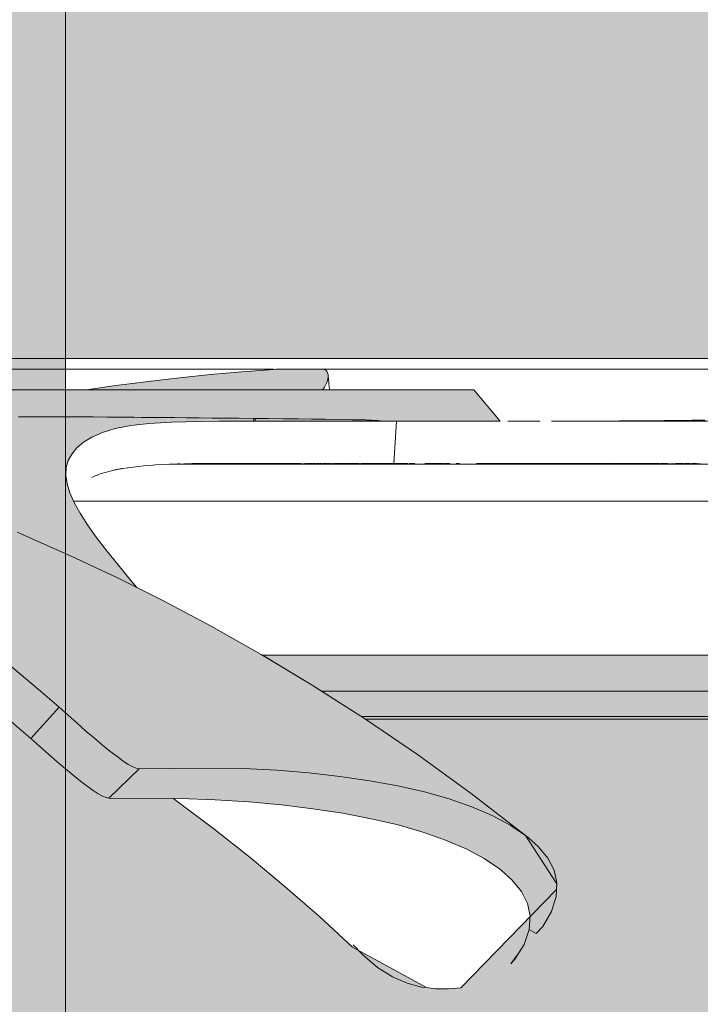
# Model space of a CAD drawing. Header units: millimetres. Extents: x 1567 to 2756, y -116 to 725.
# Tile 207 of 256: x 1717.64 to 1718.92, y 621.73 to 623.59. Entities that reach past the tile are written whole.
import ezdxf

# ---------------------------------------------------------------- set-up
doc = ezdxf.new("R2010")
doc.units = ezdxf.units.MM
doc.layers.add('Ech.1_50', color=7, linetype='Continuous')

msp = doc.modelspace()

# ---------------------------------------------------------------- hatches: boundary and pattern name
at = {"layer": 'Ech.1_50', "linetype": 'Continuous', "lineweight": 5, "true_color": 0xeaddd7, "transparency": 33554687}
msp.add_hatch(color=254, dxfattribs=at).paths.add_polyline_path([(1716.723, 611.4782), (1717.723, 611.4782), (1717.723, 631.0782), (1716.723, 631.0782), (1716.723, 611.4782)])
at = {"layer": 'Ech.1_50', "linetype": 'Continuous', "lineweight": 5, "true_color": 0xb9b9b9, "transparency": 33554687}
for points in [[(1718.9731, 624.7871), (1715.4729, 624.7871), (1715.4729, 622.9477), (1718.9731, 622.9477), (1718.9731, 624.7871)], [(1717.8616, 622.1742), (1717.9939, 622.1756), (1718.0584, 622.1744), (1718.1212, 622.1713), (1718.1819, 622.1663), (1718.2404, 622.1598), (1718.2964, 622.1517), (1718.3495, 622.1419), (1718.3995, 622.1304), (1718.446, 622.1173), (1718.4887, 622.1025), (1718.5272, 622.086), (1718.5612, 622.068), (1718.5902, 622.0485), (1718.5903, 622.0485), (1718.4879, 622.1275), (1718.3865, 622.2009), (1718.2865, 622.2689), (1718.1882, 622.3318), (1718.0918, 622.3896), (1717.9978, 622.4428), (1717.9066, 622.4912), (1717.8185, 622.5352), (1717.7339, 622.575), (1717.6531, 622.6108), (1717.6321, 622.6198), (1717.6007, 622.633), (1717.5367, 622.6587), (1717.4718, 622.6836), (1717.4051, 622.7079), (1717.3368, 622.7313), (1717.2675, 622.7536), (1717.1971, 622.7749), (1717.1255, 622.795), (1717.0531, 622.8139), (1716.9815, 622.8312), (1716.9113, 622.8467), (1716.8436, 622.8605), (1716.7802, 622.8723), (1716.7207, 622.8824), (1716.664, 622.8911), (1716.6061, 622.8993), (1716.5467, 622.9067), (1716.4858, 622.9135), (1716.4259, 622.9193), (1716.37, 622.924), (1716.3185, 622.9277), (1716.283, 622.9297), (1716.2712, 622.9305), (1716.2829, 622.9294), (1716.3036, 622.9265), (1716.3283, 622.9222), (1716.357, 622.9166), (1716.3902, 622.9097), (1716.4277, 622.9015), (1716.5098, 622.8808), (1716.5897, 622.8538), (1716.6652, 622.8227), (1716.669, 622.8214), (1716.6745, 622.8198), (1716.6831, 622.8175), (1716.6945, 622.8146), (1716.7082, 622.8112), (1716.724, 622.8072), (1716.7417, 622.8027), (1716.761, 622.7977), (1716.7816, 622.7922), (1716.8032, 622.7862), (1716.8254, 622.7799), (1716.8479, 622.7734), (1716.8629, 622.7688), (1716.8779, 622.7643), (1716.8929, 622.7596), (1716.9078, 622.7549), (1716.9227, 622.75), (1716.9376, 622.745), (1716.9524, 622.7398), (1716.9672, 622.7346), (1716.9819, 622.7293), (1716.9967, 622.724), (1717.0046, 622.721), (1717.0125, 622.718), (1717.0205, 622.7149), (1717.0284, 622.7119), (1717.0363, 622.7088), (1717.0442, 622.7056), (1717.0521, 622.7025), (1717.0599, 622.6993), (1717.0678, 622.6961), (1717.0756, 622.6928), (1717.099, 622.6827), (1717.1223, 622.6725), (1717.1455, 622.6622), (1717.1686, 622.6516), (1717.1915, 622.6407), (1717.2143, 622.6294), (1717.2369, 622.6178), (1717.2594, 622.606), (1717.2819, 622.594), (1717.3043, 622.5819), (1717.3116, 622.5778), (1717.319, 622.5736), (1717.3264, 622.5694), (1717.3337, 622.5652), (1717.341, 622.5609), (1717.3483, 622.5566), (1717.3556, 622.5523), (1717.3629, 622.548), (1717.3702, 622.5436), (1717.3774, 622.5392), (1717.4125, 622.5167), (1717.4474, 622.4939), (1717.4821, 622.4708), (1717.5163, 622.4471), (1717.55, 622.4226), (1717.583, 622.3973), (1717.6155, 622.3712), (1717.6475, 622.3446), (1717.6793, 622.3175), (1717.7109, 622.2903), (1717.728, 622.2749), (1717.7449, 622.2598), (1717.7615, 622.2453), (1717.7774, 622.2316), (1717.7925, 622.2189), (1717.8066, 622.2075), (1717.8195, 622.1976), (1717.8311, 622.1892), (1717.8413, 622.1825), (1717.8498, 622.1778), (1717.8562, 622.1754), (1717.8616, 622.1742)], [(1717.7626, 622.8881), (1718.2089, 622.8881), (1718.2163, 622.9036), (1718.2181, 622.9115), (1718.2179, 622.9172), (1718.2154, 622.9233), (1718.211, 622.9271), (1718.1192, 622.9271), (1718.1148, 622.9269), (1718.0554, 622.9224), (1717.9964, 622.9171), (1717.9379, 622.9111), (1717.8797, 622.9043), (1717.8176, 622.8962), (1717.7626, 622.8881)], [(1718.493, 622.8881), (1716.6834, 622.8881), (1716.7207, 622.8824), (1716.7802, 622.8723), (1716.8436, 622.8605), (1716.9113, 622.8467), (1716.98, 622.8315), (1717.001, 622.8318), (1717.0247, 622.8321), (1717.0488, 622.8323), (1717.1765, 622.8339), (1717.1835, 622.834), (1717.2478, 622.8348), (1717.2698, 622.8351), (1717.3133, 622.8356), (1717.3551, 622.836), (1717.3945, 622.8364), (1717.4306, 622.8367), (1717.4624, 622.8369), (1717.4908, 622.8371), (1717.5191, 622.8373), (1717.5479, 622.8375), (1717.5769, 622.8376), (1717.6059, 622.8377), (1717.6345, 622.8377), (1717.6625, 622.8377), (1717.6936, 622.8377), (1717.7226, 622.8376), (1717.7497, 622.8375), (1717.7757, 622.8373), (1717.8008, 622.8371), (1717.8226, 622.8369), (1717.8304, 622.8369), (1717.8399, 622.8368), (1717.8516, 622.8366), (1717.8663, 622.8365), (1717.9064, 622.8361), (1717.9283, 622.8359), (1717.951, 622.8356), (1717.9748, 622.8354), (1717.9992, 622.8352), (1718.0505, 622.8347), (1718.0776, 622.8344), (1718.1055, 622.8342), (1718.1342, 622.8339), (1718.1614, 622.8335), (1718.1864, 622.8332), (1718.2129, 622.8328), (1718.2396, 622.8324), (1718.2635, 622.832), (1718.2794, 622.8317), (1718.3278, 622.8292), (1718.3147, 622.8292), (1718.4453, 622.8292), (1718.4933, 622.8292), (1718.5425, 622.8292), (1718.493, 622.8881)], [(1717.6625, 622.8377), (1717.6345, 622.8377), (1717.6059, 622.8377), (1717.5769, 622.8376), (1717.5479, 622.8375), (1717.5191, 622.8373), (1717.4908, 622.8371), (1717.4624, 622.8369), (1717.4306, 622.8367), (1717.3945, 622.8364), (1717.3551, 622.836), (1717.3133, 622.8356), (1717.2698, 622.8351), (1717.2478, 622.8348), (1717.2319, 622.8346), (1717.2038, 622.8343), (1717.1765, 622.8339), (1717.0488, 622.8323), (1717.0247, 622.8321), (1717.001, 622.8318), (1716.9801, 622.8315), (1717.0531, 622.8139), (1717.1255, 622.795), (1717.1971, 622.7749), (1717.2675, 622.7536), (1717.3368, 622.7313), (1717.4051, 622.7079), (1717.4718, 622.6836), (1717.5367, 622.6587), (1717.6007, 622.633), (1717.6321, 622.6198), (1717.6531, 622.6108), (1717.7339, 622.575), (1717.8185, 622.5352), (1717.8575, 622.5157), (1717.8462, 622.5291), (1717.822, 622.5584), (1717.8002, 622.5855), (1717.7809, 622.6108), (1717.7642, 622.6342), (1717.7503, 622.6558), (1717.7393, 622.6757), (1717.7312, 622.6941), (1717.726, 622.7111), (1717.7238, 622.7268), (1717.7245, 622.7417), (1717.7282, 622.7549), (1717.7346, 622.7674), (1717.744, 622.7789), (1717.7566, 622.7895), (1717.7726, 622.7991), (1717.7924, 622.8078), (1717.8166, 622.8152), (1717.8458, 622.8211), (1717.8806, 622.8252), (1717.9236, 622.8276), (1717.9494, 622.8283), (1717.9787, 622.8288), (1718.012, 622.829), (1718.0497, 622.8292), (1718.0783, 622.8293), (1718.0776, 622.8344), (1718.0505, 622.8347), (1717.9992, 622.8352), (1717.9748, 622.8354), (1717.951, 622.8356), (1717.9283, 622.8359), (1717.9064, 622.8361), (1717.8663, 622.8365), (1717.8516, 622.8366), (1717.8399, 622.8368), (1717.8304, 622.8369), (1717.8226, 622.8369), (1717.8008, 622.8371), (1717.7757, 622.8373), (1717.7497, 622.8375), (1717.7226, 622.8376), (1717.6936, 622.8377), (1717.6625, 622.8377)], [(1718.1353, 622.8293), (1718.2194, 622.8293), (1718.2552, 622.8292), (1718.2805, 622.8292), (1718.2864, 622.8292), (1718.3026, 622.8292), (1718.3099, 622.8291), (1718.307, 622.8291), (1718.3006, 622.8292), (1718.2971, 622.8292), (1718.2886, 622.8315), (1718.2635, 622.832), (1718.2396, 622.8324), (1718.2129, 622.8328), (1718.1864, 622.8332), (1718.1614, 622.8335), (1718.1342, 622.8339), (1718.1055, 622.8342), (1718.0824, 622.8344), (1718.0783, 622.8293), (1718.1353, 622.8293)], [(1718.8205, 622.8292), (1718.8353, 622.8292), (1718.933, 622.8291), (1719.1266, 622.8289), (1719.3156, 622.8287), (1719.4082, 622.8286), (1719.4989, 622.8284), (1719.5891, 622.8282), (1719.6118, 622.8281), (1719.5904, 622.8282), (1719.6703, 622.8301), (1719.6497, 622.8313), (1719.624, 622.8326), (1719.5957, 622.8339), (1719.5653, 622.835), (1719.5346, 622.8359), (1719.504, 622.8366), (1719.4766, 622.8371), (1719.4538, 622.8374), (1719.4327, 622.8376), (1719.403, 622.8377), (1719.3743, 622.8377), (1719.3478, 622.8376), (1719.3231, 622.8375), (1719.3001, 622.8373), (1719.2728, 622.837), (1719.2458, 622.8366), (1719.2198, 622.8363), (1719.1945, 622.8359), (1719.1695, 622.8354), (1719.1449, 622.835), (1719.1207, 622.8346), (1719.0733, 622.8337), (1719.0492, 622.8333), (1719.0247, 622.8329), (1718.9999, 622.8325), (1718.9764, 622.8321), (1718.9527, 622.8317), (1718.9284, 622.8314), (1718.9036, 622.831), (1718.8779, 622.8307), (1718.8513, 622.8304), (1718.8239, 622.8302), (1718.7957, 622.8299), (1718.7957, 622.8295), (1718.8205, 622.8292)], [(1717.9458, 622.7481), (1718.189, 622.7481), (1718.2059, 622.7483), (1718.2157, 622.7483), (1718.2161, 622.7481), (1718.2035, 622.7484), (1718.2001, 622.7486), (1718.1903, 622.7487), (1718.1893, 622.7489), (1718.1879, 622.7492), (1718.1857, 622.7493), (1718.1784, 622.7493), (1718.1779, 622.7491), (1718.1776, 622.7488), (1718.1691, 622.749), (1718.1664, 622.7493), (1718.1658, 622.7493), (1718.1651, 622.7492), (1718.1646, 622.7492), (1718.1638, 622.7492), (1718.1612, 622.7492), (1718.1619, 622.7492), (1718.1591, 622.7492), (1718.1543, 622.7492), (1718.1554, 622.7492), (1718.1547, 622.7492), (1718.1537, 622.7493), (1718.0668, 622.7493), (1718.0663, 622.7492), (1718.066, 622.7492), (1718.0643, 622.7492), (1718.0634, 622.7493), (1718.0609, 622.7493), (1718.0038, 622.7493), (1717.9909, 622.7493), (1717.9865, 622.7493), (1717.9821, 622.7493), (1717.9778, 622.7493), (1717.9735, 622.7493), (1717.9692, 622.7493), (1717.965, 622.7493), (1717.9608, 622.7492), (1717.9516, 622.7487), (1717.9458, 622.7481)], [(1718.8335, 622.7483), (1718.8472, 622.7483), (1718.8463, 622.7485), (1718.8452, 622.7485), (1718.8445, 622.7488), (1718.8424, 622.7488), (1718.8412, 622.7485), (1718.8335, 622.7483)], [(1718.8657, 622.7489), (1718.8577, 622.7489), (1718.8506, 622.7487), (1718.8664, 622.7483), (1718.8674, 622.7492), (1718.8728, 622.7489), (1718.8736, 622.7492), (1718.8657, 622.7489)], [(1718.8877, 622.7481), (1718.9726, 622.7481), (1718.9669, 622.7486), (1718.9597, 622.7491), (1718.9511, 622.7491), (1718.9506, 622.7489), (1718.9501, 622.7487), (1718.9492, 622.7487), (1718.9473, 622.7489), (1718.9467, 622.7491), (1718.9347, 622.7491), (1718.9345, 622.7489), (1718.9338, 622.7487), (1718.9313, 622.7487), (1718.9306, 622.7489), (1718.9277, 622.7491), (1718.9241, 622.7491), (1718.9226, 622.7489), (1718.9211, 622.7487), (1718.9202, 622.7487), (1718.9185, 622.7489), (1718.9166, 622.7491), (1718.9142, 622.7492), (1718.9124, 622.7489), (1718.9108, 622.7487), (1718.9057, 622.7487), (1718.9043, 622.7489), (1718.9013, 622.7492), (1718.8902, 622.7492), (1718.8874, 622.7489), (1718.886, 622.7486), (1718.8772, 622.7486), (1718.8698, 622.7484), (1718.8877, 622.7481)], [(1717.3359, 622.4711), (1717.3697, 622.4494), (1717.4034, 622.4275), (1717.4369, 622.4052), (1717.4699, 622.3824), (1717.5024, 622.3588), (1717.5342, 622.3344), (1717.5655, 622.3093), (1717.5964, 622.2837), (1717.6271, 622.2576), (1717.6576, 622.2314), (1717.7109, 622.2903), (1717.6793, 622.3175), (1717.6475, 622.3446), (1717.6155, 622.3712), (1717.583, 622.3973), (1717.55, 622.4226), (1717.5163, 622.4471), (1717.4821, 622.4708), (1717.4474, 622.4939), (1717.4125, 622.5167), (1717.3774, 622.5392), (1717.3359, 622.4711)], [(1718.2055, 622.3207), (1719.2873, 622.3207), (1719.2873, 622.3881), (1718.0943, 622.3881), (1718.1882, 622.3318), (1718.2055, 622.3207)], [(1718.2888, 622.2674), (1719.7204, 622.2674, 0.520567), (1719.6831, 622.3207), (1718.2055, 622.3207), (1718.2865, 622.2689), (1718.2888, 622.2674)], [(1717.8616, 622.1742), (1717.8562, 622.1754), (1717.8498, 622.1778), (1717.8413, 622.1825), (1717.8311, 622.1892), (1717.8195, 622.1976), (1717.8066, 622.2075), (1717.7925, 622.2189), (1717.7774, 622.2316), (1717.7615, 622.2453), (1717.7449, 622.2598), (1717.728, 622.2749), (1717.7109, 622.2903), (1717.6576, 622.2314), (1717.6745, 622.2163), (1717.6911, 622.2015), (1717.7074, 622.1873), (1717.7229, 622.174), (1717.7376, 622.1618), (1717.7513, 622.1508), (1717.7638, 622.1413), (1717.775, 622.1334), (1717.7848, 622.127), (1717.793, 622.1226), (1717.7994, 622.1202), (1717.8047, 622.119), (1717.8616, 622.1742)], [(1717.8047, 622.119), (1717.9393, 622.118), (1718.0049, 622.1158), (1718.0685, 622.1118), (1718.1301, 622.1062), (1718.1893, 622.0989), (1718.2458, 622.0903), (1718.2995, 622.08), (1718.3499, 622.0682), (1718.3967, 622.0547), (1718.4395, 622.0397), (1718.4781, 622.0231), (1718.512, 622.005), (1718.5409, 621.9855), (1718.5451, 621.9822), (1718.5645, 621.9647), (1718.5823, 621.9429), (1718.5938, 621.9204), (1718.5988, 621.8968), (1718.5968, 621.8711), (1718.5874, 621.8431), (1718.5701, 621.8152), (1718.5623, 621.8063), (1718.5763, 621.8253), (1718.5874, 621.8431), (1718.5968, 621.8711), (1718.6103, 621.8638), (1718.6229, 621.877), (1718.6393, 621.9053), (1718.648, 621.9336), (1718.6494, 621.9594), (1718.644, 621.9832), (1718.632, 622.0058), (1718.614, 622.0277), (1718.595, 622.0448), (1718.5902, 622.0485), (1718.5612, 622.068), (1718.5272, 622.086), (1718.4887, 622.1025), (1718.446, 622.1173), (1718.3995, 622.1304), (1718.3495, 622.1419), (1718.2964, 622.1517), (1718.2404, 622.1598), (1718.1819, 622.1663), (1718.1212, 622.1713), (1718.0584, 622.1744), (1717.9939, 622.1756), (1717.8616, 622.1742), (1717.8047, 622.119)]]:
    msp.add_hatch(color=9, dxfattribs=at).paths.add_polyline_path(points)
at = {"layer": 'Ech.1_50', "linetype": 'Continuous', "lineweight": 5, "true_color": 0xe8e8e8, "transparency": 33554687}
h = msp.add_hatch(color=254, dxfattribs=at)
h.paths.add_polyline_path([(1715.5522, 621.6658), (1719.5014, 621.6658), (1719.7204, 622.2674), (1718.2888, 622.2674), (1718.3865, 622.2009), (1718.4879, 622.1275), (1718.5903, 622.0486), (1718.6493, 621.9573), (1718.6487, 621.9467), (1718.4685, 621.7615), (1718.4451, 621.7593), (1718.4202, 621.7595), (1718.4033, 621.7616), (1718.2642, 621.8382), (1718.2016, 621.8957), (1718.1371, 621.9519), (1718.0709, 622.007), (1718.0028, 622.0609), (1717.933, 622.1134), (1717.9264, 622.1181), (1717.8047, 622.119), (1717.7994, 622.1202), (1717.793, 622.1226), (1717.7848, 622.127), (1717.775, 622.1334), (1717.7638, 622.1413), (1717.7513, 622.1508), (1717.7376, 622.1618), (1717.7229, 622.174), (1717.7074, 622.1873), (1717.6911, 622.2015), (1717.6745, 622.2163), (1717.6576, 622.2314), (1717.6271, 622.2576), (1717.6156, 622.2674), (1714.7256, 622.2674), (1714.9446, 621.6658), (1715.5522, 621.6658)])
h.paths.add_polyline_path([(1715.5522, 621.6713), (1715.2338, 621.6713), (1715.5522, 621.6713), (1719.2122, 621.6713), (1719.2764, 621.6658), (1719.2522, 621.6658), (1719.2122, 621.6713), (1715.5522, 621.6713), (1715.2338, 621.6713), (1715.5522, 621.6713)])

# ---------------------------------------------------------------- linework, layer by layer
at = {"layer": 'Ech.1_50', "color": 250, "linetype": 'Continuous', "lineweight": 5}
for p, q in [((1717.488, 622.9271), (1718.1148, 622.9271)), ((1718.211, 622.9271), (1718.892, 622.9271)), ((1718.211, 622.9271), (1718.9525, 622.9271)), ((1718.2185, 622.9115), (1718.2188, 622.9084)), ((1718.2185, 622.9115), (1718.2196, 622.8998)), ((1718.2196, 622.8998), (1718.2206, 622.8897)), ((1718.2075, 622.8881), (1718.2118, 622.8942)), ((1718.2204, 622.8913), (1718.2206, 622.8897)), ((1718.312, 622.8308), (1718.2886, 622.8315)), ((1718.3147, 622.8292), (1718.3099, 622.8292)), ((1718.3147, 622.8292), (1718.312, 622.8292)), ((1718.3467, 622.8292), (1718.342, 622.7492)), ((1718.6001, 622.8292), (1718.5566, 622.8292)), ((1718.6174, 622.8292), (1718.6001, 622.8292)), ((1718.7093, 622.8292), (1718.6391, 622.8292)), ((1718.6531, 622.8292), (1718.6496, 622.8292)), ((1718.7008, 622.8292), (1718.6776, 622.8292)), ((1718.7093, 622.8294), (1718.684, 622.8293)), ((1718.7374, 622.8295), (1718.7051, 622.8293)), ((1718.7093, 622.8292), (1718.7051, 622.8293)), ((1718.7374, 622.8295), (1718.7093, 622.8294)), ((1718.7669, 622.8297), (1718.7374, 622.8295)), ((1718.7389, 622.8294), (1718.7374, 622.8295)), ((1718.7498, 622.8292), (1718.7389, 622.8294)), ((1718.7957, 622.8292), (1718.7389, 622.8292)), ((1718.7919, 622.8292), (1718.7498, 622.8292)), ((1718.7957, 622.8299), (1718.7669, 622.8297)), ((1718.7957, 622.8295), (1718.7919, 622.8292)), ((1717.8935, 622.7468), (1717.8817, 622.746)), ((1717.906, 622.7474), (1717.8935, 622.7468)), ((1717.919, 622.748), (1717.906, 622.7474)), ((1717.9323, 622.7485), (1717.919, 622.748)), ((1717.9364, 622.7482), (1717.9222, 622.7481)), ((1717.9364, 622.7482), (1717.9277, 622.7483)), ((1717.9458, 622.749), (1717.9323, 622.7485)), ((1717.9394, 622.7488), (1717.934, 622.7486)), ((1717.9458, 622.7481), (1717.9364, 622.7482)), ((1717.9485, 622.7491), (1717.9458, 622.749)), ((1717.9526, 622.7491), (1717.9485, 622.7491)), ((1718.066, 622.7492), (1718.0668, 622.7492)), ((1718.1638, 622.7492), (1718.1648, 622.7492)), ((1718.1644, 622.7492), (1718.1651, 622.7492)), ((1718.1742, 622.7493), (1718.1735, 622.7493)), ((1718.1737, 622.7493), (1718.1735, 622.7493)), ((1718.1761, 622.7493), (1718.1755, 622.7493)), ((1718.1765, 622.7493), (1718.1761, 622.7493)), ((1718.1782, 622.7491), (1718.1776, 622.7493)), ((1718.1788, 622.7493), (1718.1779, 622.7492)), ((1718.1796, 622.7488), (1718.1779, 622.7487)), ((1718.1788, 622.7488), (1718.1779, 622.7488)), ((1718.1802, 622.7488), (1718.1796, 622.7488)), ((1718.1823, 622.7488), (1718.1802, 622.7488)), ((1718.188, 622.7487), (1718.1814, 622.7484)), ((1718.1861, 622.7487), (1718.1816, 622.7488)), ((1718.1829, 622.7489), (1718.1823, 622.7488)), ((1718.1841, 622.749), (1718.1833, 622.7488)), ((1718.1843, 622.7488), (1718.1837, 622.749)), ((1718.1845, 622.7488), (1718.1841, 622.7488)), ((1718.1854, 622.7487), (1718.1841, 622.7488)), ((1718.1893, 622.7487), (1718.188, 622.7487)), ((1718.1893, 622.7492), (1718.1903, 622.7492)), ((1718.1905, 622.7489), (1718.1902, 622.7492)), ((1718.1903, 622.7492), (1718.1909, 622.7491)), ((1718.1909, 622.7492), (1718.1915, 622.7492)), ((1718.1915, 622.7492), (1718.1921, 622.7492)), ((1718.1921, 622.7492), (1718.1928, 622.7492)), ((1718.1921, 622.7492), (1718.1934, 622.7492)), ((1718.1934, 622.7492), (1718.1941, 622.7492)), ((1718.1958, 622.7492), (1718.1941, 622.749)), ((1718.1958, 622.7492), (1718.1964, 622.7492)), ((1718.1964, 622.7492), (1718.1973, 622.7492)), ((1718.1973, 622.7492), (1718.1976, 622.7492)), ((1718.1981, 622.7493), (1718.1976, 622.7493)), ((1718.1976, 622.7492), (1718.1989, 622.7491)), ((1718.1989, 622.7493), (1718.1981, 622.7493)), ((1718.1989, 622.7492), (1718.1993, 622.7492)), ((1718.2001, 622.7491), (1718.199, 622.7493)), ((1718.1993, 622.749), (1718.2001, 622.749)), ((1718.2001, 622.7493), (1718.1997, 622.7493)), ((1718.2002, 622.7492), (1718.2005, 622.7492)), ((1718.2013, 622.749), (1718.2017, 622.749)), ((1718.2021, 622.7492), (1718.2025, 622.7492)), ((1718.2042, 622.7489), (1718.2025, 622.7489)), ((1718.2045, 622.7493), (1718.2033, 622.7493)), ((1718.2038, 622.7489), (1718.2033, 622.7489)), ((1718.2053, 622.7493), (1718.2042, 622.7493)), ((1718.2042, 622.7489), (1718.2047, 622.7488)), ((1718.2046, 622.7489), (1718.2045, 622.7493)), ((1718.2047, 622.7491), (1718.2055, 622.7492)), ((1718.2047, 622.7488), (1718.206, 622.7487)), ((1718.2053, 622.7492), (1718.2065, 622.7489)), ((1718.2065, 622.7493), (1718.2055, 622.7493)), ((1718.2059, 622.7487), (1718.2083, 622.7489)), ((1718.2065, 622.7491), (1718.2073, 622.749)), ((1718.2071, 622.7485), (1718.2065, 622.7489)), ((1718.2083, 622.7488), (1718.2114, 622.7488)), ((1718.2084, 622.7487), (1718.2128, 622.7488)), ((1718.2098, 622.7493), (1718.2085, 622.7493)), ((1718.2105, 622.7493), (1718.2098, 622.7493)), ((1718.2118, 622.7488), (1718.21, 622.7485)), ((1718.2105, 622.7492), (1718.2116, 622.7492)), ((1718.2113, 622.7493), (1718.2116, 622.7492)), ((1718.2121, 622.7489), (1718.2114, 622.7493)), ((1718.2128, 622.7492), (1718.2116, 622.7492)), ((1718.2133, 622.7488), (1718.2116, 622.7485)), ((1718.2125, 622.7493), (1718.2121, 622.7489)), ((1718.2132, 622.7488), (1718.2128, 622.7488)), ((1718.2132, 622.7492), (1718.2147, 622.7492)), ((1718.2142, 622.7486), (1718.2132, 622.7488)), ((1718.2134, 622.7491), (1718.2142, 622.749)), ((1718.2142, 622.7488), (1718.2172, 622.7488)), ((1718.2161, 622.7489), (1718.2147, 622.7489)), ((1718.2176, 622.7492), (1718.2161, 622.7493)), ((1718.2161, 622.7492), (1718.2164, 622.7492)), ((1718.2218, 622.7484), (1718.2161, 622.7484)), ((1718.8335, 622.7481), (1718.2161, 622.7481)), ((1718.3509, 622.7481), (1718.2161, 622.7481)), ((1718.2171, 622.7488), (1718.2176, 622.7488)), ((1718.2172, 622.7488), (1718.2188, 622.7488)), ((1718.2184, 622.7493), (1718.2176, 622.7493)), ((1718.2188, 622.7493), (1718.2192, 622.7492)), ((1718.2213, 622.7484), (1718.219, 622.7488)), ((1718.2228, 622.7484), (1718.219, 622.7487)), ((1718.2197, 622.7484), (1718.219, 622.7484)), ((1718.2334, 622.7483), (1718.219, 622.7484)), ((1718.2194, 622.7492), (1718.2192, 622.7492)), ((1718.2284, 622.7484), (1718.2192, 622.7489)), ((1718.2303, 622.7483), (1718.2197, 622.7484)), ((1718.2202, 622.7492), (1718.2209, 622.7492)), ((1718.2232, 622.7491), (1718.2209, 622.7492)), ((1718.2228, 622.7484), (1718.2209, 622.7484)), ((1718.2278, 622.7489), (1718.2218, 622.7484)), ((1718.2246, 622.7484), (1718.2224, 622.7484)), ((1718.2226, 622.7492), (1718.2232, 622.7492)), ((1718.2228, 622.7492), (1718.2249, 622.7488)), ((1718.2237, 622.7491), (1718.2232, 622.7491)), ((1718.2249, 622.7492), (1718.2247, 622.7492)), ((1718.2247, 622.7492), (1718.2261, 622.7492)), ((1718.2265, 622.7488), (1718.2249, 622.7488)), ((1718.2265, 622.7484), (1718.2261, 622.7484)), ((1718.2316, 622.7488), (1718.2266, 622.7488)), ((1718.2304, 622.7488), (1718.2278, 622.7489)), ((1718.2284, 622.7492), (1718.2337, 622.7492)), ((1718.231, 622.7488), (1718.2284, 622.749)), ((1718.2304, 622.7488), (1718.2284, 622.7484)), ((1718.2292, 622.7484), (1718.2285, 622.7484)), ((1718.2325, 622.7488), (1718.2292, 622.7481)), ((1718.2292, 622.7481), (1718.2533, 622.7481)), ((1718.231, 622.7488), (1718.2303, 622.7483)), ((1718.2325, 622.7488), (1718.2338, 622.7489)), ((1718.2341, 622.7493), (1718.2334, 622.7493)), ((1718.2336, 622.7483), (1718.2334, 622.7483)), ((1718.2384, 622.7482), (1718.2334, 622.7481)), ((1718.2337, 622.7493), (1718.2358, 622.7492)), ((1718.2341, 622.749), (1718.2358, 622.7492)), ((1718.2358, 622.7492), (1718.2373, 622.7492)), ((1718.2376, 622.7492), (1718.2477, 622.7492)), ((1718.2431, 622.7483), (1718.2384, 622.7482)), ((1718.2454, 622.7492), (1718.2475, 622.7487)), ((1718.2477, 622.7492), (1718.2521, 622.7487)), ((1718.2648, 622.7481), (1718.2477, 622.7482)), ((1718.2496, 622.7493), (1718.2485, 622.7493)), ((1718.2502, 622.7493), (1718.2496, 622.7493)), ((1718.2502, 622.7492), (1718.2536, 622.7492)), ((1718.2528, 622.7488), (1718.2502, 622.7482)), ((1718.2533, 622.7482), (1718.2521, 622.7487)), ((1718.2526, 622.7482), (1718.2526, 622.7482)), ((1718.2544, 622.7491), (1718.2528, 622.7488)), ((1718.2533, 622.7481), (1718.2713, 622.7487)), ((1718.2546, 622.7492), (1718.255, 622.7492)), ((1718.2556, 622.7493), (1718.255, 622.7493)), ((1718.255, 622.7492), (1718.2565, 622.7492)), ((1718.2563, 622.7492), (1718.2755, 622.7492)), ((1718.2575, 622.7493), (1718.2565, 622.7493)), ((1718.2581, 622.7493), (1718.2575, 622.7493)), ((1718.2604, 622.7493), (1718.2596, 622.7493)), ((1718.2653, 622.7493), (1718.2604, 622.7493)), ((1718.2621, 622.7493), (1718.2611, 622.7493)), ((1718.2642, 622.7493), (1718.2621, 622.7493)), ((1718.2644, 622.7493), (1718.2642, 622.7493)), ((1718.2656, 622.7493), (1718.2645, 622.7493)), ((1718.2672, 622.7481), (1718.2648, 622.7481)), ((1718.2658, 622.7493), (1718.2653, 622.7493)), ((1718.2801, 622.7481), (1718.2672, 622.7481)), ((1718.2704, 622.7493), (1718.2673, 622.7493)), ((1718.272, 622.7493), (1718.2704, 622.7493)), ((1718.2713, 622.7487), (1718.2801, 622.7492)), ((1718.2755, 622.7492), (1718.2766, 622.7492)), ((1718.2799, 622.7493), (1718.2801, 622.7492)), ((1718.2807, 622.7493), (1718.2801, 622.7493)), ((1718.2801, 622.7492), (1718.2877, 622.7492)), ((1718.7458, 622.7481), (1718.2801, 622.7481)), ((1718.2814, 622.7493), (1718.2807, 622.7493)), ((1718.2838, 622.7493), (1718.2828, 622.7493)), ((1718.2844, 622.7493), (1718.2838, 622.7493)), ((1718.2877, 622.7492), (1718.3072, 622.7493)), ((1718.2912, 622.7493), (1718.29, 622.7493)), ((1718.3064, 622.7493), (1718.3015, 622.7493)), ((1718.303, 622.7493), (1718.3016, 622.7493)), ((1718.3068, 622.7493), (1718.3056, 622.7493)), ((1718.3111, 622.7493), (1718.3064, 622.7493)), ((1718.3156, 622.7493), (1718.3111, 622.7493)), ((1718.3196, 622.7493), (1718.3156, 622.7493)), ((1718.3219, 622.7493), (1718.3194, 622.7493)), ((1718.3235, 622.7493), (1718.3219, 622.7493)), ((1718.338, 622.7493), (1718.3222, 622.7493)), ((1718.3269, 622.7493), (1718.3234, 622.7493)), ((1718.3253, 622.7493), (1718.3249, 622.7493)), ((1718.3269, 622.7493), (1718.3251, 622.7493)), ((1718.3253, 622.7493), (1718.3283, 622.7493)), ((1718.337, 622.7493), (1718.3269, 622.7493)), ((1718.3269, 622.7493), (1718.3283, 622.7493)), ((1718.3283, 622.7493), (1718.3278, 622.7493)), ((1718.3283, 622.7493), (1718.331, 622.7493)), ((1718.3293, 622.7493), (1718.3283, 622.7493)), ((1718.3302, 622.7493), (1718.3293, 622.7493)), ((1718.3302, 622.7493), (1718.3327, 622.7493)), ((1718.3305, 622.7493), (1718.331, 622.7493)), ((1718.331, 622.7493), (1718.3334, 622.7493)), ((1718.3313, 622.7493), (1718.3327, 622.7493)), ((1718.3327, 622.7493), (1718.335, 622.7493)), ((1718.3327, 622.7493), (1718.3363, 622.7493)), ((1718.3327, 622.7493), (1718.3345, 622.7493)), ((1718.3347, 622.7493), (1718.3354, 622.7493)), ((1718.335, 622.7493), (1718.3371, 622.7493)), ((1718.3354, 622.7493), (1718.3372, 622.7493)), ((1718.3354, 622.7493), (1718.3362, 622.7493)), ((1718.3362, 622.7493), (1718.3367, 622.7493)), ((1718.3363, 622.7493), (1718.338, 622.7493)), ((1718.3367, 622.7493), (1718.3372, 622.7493)), ((1718.337, 622.7493), (1718.338, 622.7493)), ((1718.3372, 622.7493), (1718.3388, 622.7493)), ((1718.3378, 622.7494), (1718.3402, 622.7494)), ((1718.338, 622.7493), (1718.3381, 622.7494)), ((1718.3381, 622.7494), (1718.3447, 622.7487)), ((1718.3388, 622.7493), (1718.3402, 622.7493)), ((1718.3401, 622.7494), (1718.3402, 622.7494)), ((1718.3402, 622.7493), (1718.3417, 622.7492)), ((1718.3402, 622.7493), (1718.3411, 622.7493)), ((1718.3415, 622.7493), (1718.3418, 622.7493)), ((1718.342, 622.7492), (1718.3643, 622.7492)), ((1718.3794, 622.7481), (1718.3447, 622.7487)), ((1718.3643, 622.7492), (1718.3673, 622.7492)), ((1718.3673, 622.7492), (1718.3686, 622.7492)), ((1718.3705, 622.7492), (1718.3739, 622.7492)), ((1718.3739, 622.7492), (1718.3775, 622.7492)), ((1718.3775, 622.7492), (1718.3816, 622.7492)), ((1718.8335, 622.7481), (1718.3794, 622.7481)), ((1718.3816, 622.7492), (1718.3818, 622.7492)), ((1718.4006, 622.7492), (1718.4058, 622.7492)), ((1718.404, 622.7492), (1718.4044, 622.7492)), ((1718.4058, 622.7492), (1718.4254, 622.7492)), ((1718.4258, 622.7492), (1718.4349, 622.7492)), ((1718.4359, 622.7492), (1718.4472, 622.7492)), ((1718.4595, 622.7492), (1718.4658, 622.7492)), ((1718.4604, 622.7492), (1718.4656, 622.7492)), ((1718.4656, 622.7492), (1718.4658, 622.7492)), ((1718.4975, 622.7492), (1718.5122, 622.7492)), ((1718.4987, 622.7492), (1718.5034, 622.7492)), ((1718.5041, 622.7492), (1718.5069, 622.7492)), ((1718.5081, 622.7492), (1718.5145, 622.7492)), ((1718.5122, 622.7492), (1718.5159, 622.7492)), ((1718.5145, 622.7492), (1718.5258, 622.7492)), ((1718.5159, 622.7492), (1718.5266, 622.7492)), ((1718.5269, 622.7492), (1718.5387, 622.7492)), ((1718.5387, 622.7492), (1718.551, 622.7492)), ((1718.5441, 622.7492), (1718.5498, 622.7492)), ((1718.551, 622.7492), (1718.5909, 622.7492)), ((1718.5579, 622.7492), (1718.5639, 622.7492)), ((1718.5647, 622.7492), (1718.5909, 622.7492)), ((1718.5909, 622.7492), (1718.5925, 622.7492)), ((1718.5916, 622.7492), (1718.5925, 622.7492)), ((1718.5925, 622.7492), (1718.6337, 622.7492)), ((1718.5925, 622.7492), (1718.6206, 622.7492)), ((1718.6218, 622.7492), (1718.623, 622.7492)), ((1718.6242, 622.7492), (1718.626, 622.7492)), ((1718.6266, 622.7492), (1718.6282, 622.7492)), ((1718.6289, 622.7492), (1718.6309, 622.7492)), ((1718.6313, 622.7492), (1718.6337, 622.7492)), ((1718.6337, 622.7492), (1718.7489, 622.7492)), ((1718.6337, 622.7492), (1718.6344, 622.7492)), ((1718.6344, 622.7492), (1718.6361, 622.7492)), ((1718.6368, 622.7492), (1718.6373, 622.7492)), ((1718.6385, 622.7492), (1718.6397, 622.7492)), ((1718.643, 622.7492), (1718.6442, 622.7492)), ((1718.6613, 622.7492), (1718.6616, 622.7492)), ((1718.67, 622.7492), (1718.6707, 622.7492)), ((1718.6756, 622.7492), (1718.6758, 622.7492)), ((1718.6777, 622.7492), (1718.6788, 622.7492)), ((1718.6841, 622.7492), (1718.6852, 622.7492)), ((1718.6863, 622.7492), (1718.6873, 622.7492)), ((1718.6901, 622.7492), (1718.6906, 622.7492)), ((1718.6906, 622.7492), (1718.6917, 622.7492)), ((1718.6928, 622.7492), (1718.6939, 622.7492)), ((1718.695, 622.7492), (1718.696, 622.7492)), ((1718.6974, 622.7481), (1718.7458, 622.7481)), ((1718.7037, 622.7492), (1718.7048, 622.7492)), ((1718.7059, 622.7492), (1718.7066, 622.7492)), ((1718.7175, 622.7492), (1718.7208, 622.7492)), ((1718.7288, 622.7492), (1718.7294, 622.7492)), ((1718.7311, 622.7492), (1718.7328, 622.7492)), ((1718.7363, 622.7492), (1718.7386, 622.7492)), ((1718.7397, 622.7492), (1718.7409, 622.7492)), ((1718.742, 622.7492), (1718.7432, 622.7492)), ((1718.7447, 622.7492), (1718.7447, 622.7492)), ((1718.7583, 622.7482), (1718.7458, 622.7481)), ((1718.7489, 622.7492), (1718.7515, 622.7487)), ((1718.7506, 622.7492), (1718.7512, 622.7492)), ((1718.7583, 622.7482), (1718.7515, 622.7487)), ((1718.7516, 622.7492), (1718.772, 622.7492)), ((1718.753, 622.7481), (1718.8075, 622.7481)), ((1718.753, 622.7481), (1718.7805, 622.7481)), ((1718.7722, 622.7482), (1718.758, 622.7482)), ((1718.7725, 622.7492), (1718.7791, 622.7492)), ((1718.7791, 622.7483), (1718.7729, 622.7482)), ((1718.7791, 622.7492), (1718.7866, 622.7492)), ((1718.7853, 622.7483), (1718.7805, 622.7483)), ((1718.7805, 622.7481), (1718.8075, 622.7483)), ((1718.7983, 622.7483), (1718.7866, 622.7483)), ((1718.7873, 622.7492), (1718.8075, 622.7492)), ((1718.801, 622.7483), (1718.8047, 622.7492)), ((1718.8014, 622.7488), (1718.801, 622.7483)), ((1718.8017, 622.7483), (1718.801, 622.7483)), ((1718.8047, 622.7492), (1718.8141, 622.7492)), ((1718.8182, 622.7484), (1718.8075, 622.7484)), ((1718.8077, 622.7484), (1718.8075, 622.7483)), ((1718.8144, 622.7484), (1718.8141, 622.7484)), ((1718.8144, 622.7492), (1718.8203, 622.7492)), ((1718.8163, 622.7484), (1718.8161, 622.7484)), ((1718.8182, 622.7492), (1718.8424, 622.7492)), ((1718.8182, 622.7492), (1718.8203, 622.7488)), ((1718.8203, 622.7488), (1718.8182, 622.7484)), ((1718.8192, 622.7488), (1718.822, 622.7488)), ((1718.8213, 622.7484), (1718.8192, 622.7488)), ((1718.8203, 622.7488), (1718.821, 622.7492)), ((1718.821, 622.7484), (1718.8203, 622.7488)), ((1718.8309, 622.7485), (1718.8203, 622.7484)), ((1718.8213, 622.7484), (1718.8335, 622.7486)), ((1718.8278, 622.7484), (1718.822, 622.7488)), ((1718.8223, 622.7492), (1718.8412, 622.7492)), ((1718.8227, 622.7484), (1718.8223, 622.7484)), ((1718.8227, 622.7492), (1718.8238, 622.7492)), ((1718.8238, 622.7492), (1718.8424, 622.7492)), ((1718.8263, 622.7484), (1718.8261, 622.7484)), ((1718.8335, 622.7485), (1718.8278, 622.7484)), ((1718.8335, 622.7485), (1718.8309, 622.7485)), ((1718.8311, 622.7492), (1718.8329, 622.7488)), ((1718.8316, 622.7485), (1718.8313, 622.7485)), ((1718.8329, 622.7488), (1718.8329, 622.7485)), ((1718.8412, 622.7492), (1718.842, 622.7488)), ((1718.8445, 622.7492), (1718.8577, 622.7492)), ((1718.8445, 622.7492), (1718.85, 622.7492)), ((1718.8452, 622.7492), (1718.8495, 622.7492)), ((1718.8463, 622.7488), (1718.8491, 622.7488)), ((1718.8472, 622.7487), (1718.8485, 622.7487)), ((1718.8496, 622.7485), (1718.8472, 622.7485)), ((1718.8698, 622.7481), (1718.8472, 622.7481)), ((1718.8485, 622.7487), (1718.8506, 622.7486)), ((1718.8506, 622.7488), (1718.8491, 622.7488)), ((1718.852, 622.7492), (1718.8538, 622.7492)), ((1718.852, 622.7492), (1718.8529, 622.7488)), ((1718.8529, 622.7488), (1718.8538, 622.7492)), ((1718.8538, 622.7492), (1718.8576, 622.7492)), ((1718.8546, 622.7492), (1718.856, 622.7492)), ((1718.8693, 622.7486), (1718.8664, 622.7486)), ((1718.8698, 622.7486), (1718.8667, 622.7486)), ((1718.8687, 622.7486), (1718.8684, 622.7486)), ((1718.8736, 622.7492), (1718.8826, 622.7492)), ((1718.881, 622.7489), (1718.886, 622.7492)), ((1718.8826, 622.7492), (1718.8831, 622.7489)), ((1718.8831, 622.7492), (1718.8875, 622.7492)), ((1718.886, 622.7492), (1718.8873, 622.7492)), ((1718.9043, 622.7487), (1718.8877, 622.7486)), ((1718.8927, 622.7486), (1718.8901, 622.7486)), ((1718.8917, 622.7489), (1718.8902, 622.7486)), ((1718.9007, 622.7487), (1718.8995, 622.7487)), ((1718.9043, 622.7491), (1718.9057, 622.7492)), ((1718.9043, 622.7492), (1718.9124, 622.7492)), ((1718.9057, 622.7492), (1718.9108, 622.7489)), ((1718.9185, 622.7487), (1718.9104, 622.7487)), ((1718.9141, 622.7487), (1718.9124, 622.7488)), ((1718.9164, 622.7484), (1718.9124, 622.7486)), ((1718.9142, 622.7487), (1718.9141, 622.7487)), ((1718.9166, 622.7487), (1718.9163, 622.7487)), ((1717.7829, 622.7276), (1717.7791, 622.7261)), ((1717.7868, 622.7291), (1717.7829, 622.7276)), ((1717.791, 622.7305), (1717.7868, 622.7291)), ((1717.7954, 622.7319), (1717.791, 622.7305)), ((1717.8, 622.7333), (1717.7954, 622.7319)), ((1717.8047, 622.7346), (1717.8, 622.7333)), ((1717.8095, 622.7358), (1717.8047, 622.7346)), ((1717.8144, 622.7371), (1717.8095, 622.7358)), ((1717.8171, 622.7376), (1717.8144, 622.7371)), ((1717.8176, 622.7377), (1717.816, 622.7374)), ((1717.8201, 622.7382), (1717.8171, 622.7376)), ((1717.8192, 622.7381), (1717.8176, 622.7377)), ((1717.8208, 622.7384), (1717.8192, 622.7381)), ((1717.8225, 622.7387), (1717.8201, 622.7382)), ((1717.8241, 622.739), (1717.8225, 622.7387)), ((1717.8259, 622.7393), (1717.8241, 622.739)), ((1717.8276, 622.7396), (1717.8259, 622.7393)), ((1717.8293, 622.7399), (1717.8276, 622.7396)), ((1717.8311, 622.7402), (1717.8293, 622.7399)), ((1717.8406, 622.7415), (1717.8311, 622.7402)), ((1717.8502, 622.7427), (1717.8406, 622.7415)), ((1717.8602, 622.7439), (1717.8502, 622.7427)), ((1717.8706, 622.745), (1717.8602, 622.7439)), ((1717.8817, 622.746), (1717.8706, 622.745)), ((1717.7754, 622.7245), (1717.7717, 622.7229)), ((1717.7791, 622.7261), (1717.7754, 622.7245)), ((1717.738, 622.6786), (1719.573, 622.6786)), ((1718.2804, 622.2729), (1719.2713, 622.2729)), ((1718.2652, 621.8425), (1718.2833, 621.8235)), ((1718.2833, 621.8235), (1718.3112, 621.7995)), ((1718.3112, 621.7995), (1718.3392, 621.782)), ((1718.3392, 621.782), (1718.3669, 621.77)), ((1718.3669, 621.77), (1718.394, 621.7628)), ((1718.394, 621.7628), (1718.4033, 621.7616))]:
    msp.add_line(p, q, dxfattribs=at)
at = {"layer": 'Ech.1_50', "color": 7, "linetype": 'Continuous', "lineweight": 5}
for points in [[(1716.723, 611.4782), (1717.723, 611.4782), (1717.723, 631.0782), (1716.723, 631.0782), (1716.723, 611.4782)], [(1718.9731, 624.7871), (1715.4729, 624.7871), (1715.4729, 622.9477), (1718.9731, 622.9477), (1718.9731, 624.7871)], [(1717.7626, 622.8881), (1718.2089, 622.8881), (1718.2163, 622.9036), (1718.2181, 622.9115), (1718.2179, 622.9172), (1718.2154, 622.9233), (1718.211, 622.9271), (1718.1192, 622.9271), (1718.1148, 622.9269), (1718.0554, 622.9224), (1717.9964, 622.9171), (1717.9379, 622.9111), (1717.8797, 622.9043), (1717.8176, 622.8962), (1717.7626, 622.8881)], [(1718.1353, 622.8293), (1718.2194, 622.8293), (1718.2552, 622.8292), (1718.2805, 622.8292), (1718.2864, 622.8292), (1718.3026, 622.8292), (1718.3099, 622.8291), (1718.307, 622.8291), (1718.3006, 622.8292), (1718.2971, 622.8292), (1718.2886, 622.8315), (1718.2635, 622.832), (1718.2396, 622.8324), (1718.2129, 622.8328), (1718.1864, 622.8332), (1718.1614, 622.8335), (1718.1342, 622.8339), (1718.1055, 622.8342), (1718.0824, 622.8344), (1718.0783, 622.8293), (1718.1353, 622.8293)], [(1717.9458, 622.7481), (1718.189, 622.7481), (1718.2059, 622.7483), (1718.2157, 622.7483), (1718.2161, 622.7481), (1718.2035, 622.7484), (1718.2001, 622.7486), (1718.1903, 622.7487), (1718.1893, 622.7489), (1718.1879, 622.7492), (1718.1857, 622.7493), (1718.1784, 622.7493), (1718.1779, 622.7491), (1718.1776, 622.7488), (1718.1691, 622.749), (1718.1664, 622.7493), (1718.1658, 622.7493), (1718.1651, 622.7492), (1718.1646, 622.7492), (1718.1638, 622.7492), (1718.1612, 622.7492), (1718.1619, 622.7492), (1718.1591, 622.7492), (1718.1543, 622.7492), (1718.1554, 622.7492), (1718.1547, 622.7492), (1718.1537, 622.7493), (1718.0668, 622.7493), (1718.0663, 622.7492), (1718.066, 622.7492), (1718.0643, 622.7492), (1718.0634, 622.7493), (1718.0609, 622.7493), (1718.0038, 622.7493), (1717.9909, 622.7493), (1717.9865, 622.7493), (1717.9821, 622.7493), (1717.9778, 622.7493), (1717.9735, 622.7493), (1717.9692, 622.7493), (1717.965, 622.7493), (1717.9608, 622.7492), (1717.9516, 622.7487), (1717.9458, 622.7481)], [(1718.8335, 622.7483), (1718.8472, 622.7483), (1718.8463, 622.7485), (1718.8452, 622.7485), (1718.8445, 622.7488), (1718.8424, 622.7488), (1718.8412, 622.7485), (1718.8335, 622.7483)], [(1718.8657, 622.7489), (1718.8577, 622.7489), (1718.8506, 622.7487), (1718.8664, 622.7483), (1718.8674, 622.7492), (1718.8728, 622.7489), (1718.8736, 622.7492), (1718.8657, 622.7489)], [(1717.3359, 622.4711), (1717.3697, 622.4494), (1717.4034, 622.4275), (1717.4369, 622.4052), (1717.4699, 622.3824), (1717.5024, 622.3588), (1717.5342, 622.3344), (1717.5655, 622.3093), (1717.5964, 622.2837), (1717.6271, 622.2576), (1717.6576, 622.2314), (1717.7109, 622.2903), (1717.6793, 622.3175), (1717.6475, 622.3446), (1717.6155, 622.3712), (1717.583, 622.3973), (1717.55, 622.4226), (1717.5163, 622.4471), (1717.4821, 622.4708), (1717.4474, 622.4939), (1717.4125, 622.5167), (1717.3774, 622.5392), (1717.3359, 622.4711)], [(1718.2055, 622.3207), (1719.2873, 622.3207), (1719.2873, 622.3881), (1718.0943, 622.3881), (1718.1882, 622.3318), (1718.2055, 622.3207)], [(1717.8616, 622.1742), (1717.8562, 622.1754), (1717.8498, 622.1778), (1717.8413, 622.1825), (1717.8311, 622.1892), (1717.8195, 622.1976), (1717.8066, 622.2075), (1717.7925, 622.2189), (1717.7774, 622.2316), (1717.7615, 622.2453), (1717.7449, 622.2598), (1717.728, 622.2749), (1717.7109, 622.2903), (1717.6576, 622.2314), (1717.6745, 622.2163), (1717.6911, 622.2015), (1717.7074, 622.1873), (1717.7229, 622.174), (1717.7376, 622.1618), (1717.7513, 622.1508), (1717.7638, 622.1413), (1717.775, 622.1334), (1717.7848, 622.127), (1717.793, 622.1226), (1717.7994, 622.1202), (1717.8047, 622.119), (1717.8616, 622.1742)], [(1717.8047, 622.119), (1717.9393, 622.118), (1718.0049, 622.1158), (1718.0685, 622.1118), (1718.1301, 622.1062), (1718.1893, 622.0989), (1718.2458, 622.0903), (1718.2995, 622.08), (1718.3499, 622.0682), (1718.3967, 622.0547), (1718.4395, 622.0397), (1718.4781, 622.0231), (1718.512, 622.005), (1718.5409, 621.9855), (1718.5451, 621.9822), (1718.5645, 621.9647), (1718.5823, 621.9429), (1718.5938, 621.9204), (1718.5988, 621.8968), (1718.5968, 621.8711), (1718.5874, 621.8431), (1718.5701, 621.8152), (1718.5623, 621.8063), (1718.5763, 621.8253), (1718.5874, 621.8431), (1718.5968, 621.8711), (1718.6103, 621.8638), (1718.6229, 621.877), (1718.6393, 621.9053), (1718.648, 621.9336), (1718.6494, 621.9594), (1718.644, 621.9832), (1718.632, 622.0058), (1718.614, 622.0277), (1718.595, 622.0448), (1718.5902, 622.0485), (1718.5612, 622.068), (1718.5272, 622.086), (1718.4887, 622.1025), (1718.446, 622.1173), (1718.3995, 622.1304), (1718.3495, 622.1419), (1718.2964, 622.1517), (1718.2404, 622.1598), (1718.1819, 622.1663), (1718.1212, 622.1713), (1718.0584, 622.1744), (1717.9939, 622.1756), (1717.8616, 622.1742), (1717.8047, 622.119)]]:
    msp.add_lwpolyline(points, close=True, dxfattribs=at)
for points in [[(1717.6345, 622.8377), (1717.6625, 622.8377), (1717.6936, 622.8377), (1717.7226, 622.8376), (1717.7497, 622.8375), (1717.7757, 622.8373), (1717.8008, 622.8371), (1717.8226, 622.8369), (1717.8304, 622.8369), (1717.8399, 622.8368), (1717.8516, 622.8366), (1717.8663, 622.8365), (1717.9064, 622.8361), (1717.9283, 622.8359), (1717.951, 622.8356), (1717.9748, 622.8354), (1717.9992, 622.8352), (1718.0505, 622.8347), (1718.0776, 622.8344), (1718.1055, 622.8342), (1718.1342, 622.8339), (1718.1614, 622.8335), (1718.1864, 622.8332), (1718.2129, 622.8328), (1718.2396, 622.8324), (1718.2635, 622.832), (1718.2794, 622.8317), (1718.3278, 622.8292), (1718.3147, 622.8292), (1718.4453, 622.8292), (1718.4933, 622.8292), (1718.5425, 622.8292), (1718.493, 622.8881), (1718.493, 622.8881), (1716.6834, 622.8881)], [(1717.6321, 622.6198), (1717.6531, 622.6108), (1717.7339, 622.575), (1717.8185, 622.5352), (1717.8575, 622.5157), (1717.8462, 622.5291), (1717.822, 622.5584), (1717.8002, 622.5855), (1717.7809, 622.6108), (1717.7642, 622.6342), (1717.7503, 622.6558), (1717.7393, 622.6757), (1717.7312, 622.6941), (1717.726, 622.7111), (1717.7238, 622.7268), (1717.7245, 622.7417), (1717.7282, 622.7549), (1717.7346, 622.7674), (1717.744, 622.7789), (1717.7566, 622.7895), (1717.7726, 622.7991), (1717.7924, 622.8078), (1717.8166, 622.8152), (1717.8458, 622.8211), (1717.8806, 622.8252), (1717.9236, 622.8276), (1717.9494, 622.8283), (1717.9787, 622.8288), (1718.012, 622.829), (1718.0497, 622.8292), (1718.0783, 622.8293), (1718.0776, 622.8344), (1718.0505, 622.8347), (1717.9992, 622.8352), (1717.9748, 622.8354), (1717.951, 622.8356), (1717.9283, 622.8359), (1717.9064, 622.8361), (1717.8663, 622.8365), (1717.8516, 622.8366), (1717.8399, 622.8368), (1717.8304, 622.8369), (1717.8226, 622.8369), (1717.8008, 622.8371), (1717.7757, 622.8373), (1717.7497, 622.8375), (1717.7226, 622.8376), (1717.6936, 622.8377), (1717.6625, 622.8377), (1717.6625, 622.8377), (1717.6345, 622.8377)], [(1718.9284, 622.8314), (1718.9036, 622.831), (1718.8779, 622.8307), (1718.8513, 622.8304), (1718.8239, 622.8302), (1718.7957, 622.8299), (1718.7957, 622.8295), (1718.8205, 622.8292), (1718.8205, 622.8292), (1718.8353, 622.8292), (1718.933, 622.8291)], [(1718.9202, 622.7487), (1718.9185, 622.7489), (1718.9166, 622.7491), (1718.9142, 622.7492), (1718.9124, 622.7489), (1718.9108, 622.7487), (1718.9057, 622.7487), (1718.9043, 622.7489), (1718.9013, 622.7492), (1718.8902, 622.7492), (1718.8874, 622.7489), (1718.886, 622.7486), (1718.8772, 622.7486), (1718.8698, 622.7484), (1718.8877, 622.7481), (1718.8877, 622.7481), (1718.9726, 622.7481)], [(1717.6155, 622.3712), (1717.6475, 622.3446), (1717.6793, 622.3175), (1717.7109, 622.2903), (1717.728, 622.2749), (1717.7449, 622.2598), (1717.7615, 622.2453), (1717.7774, 622.2316), (1717.7925, 622.2189), (1717.8066, 622.2075), (1717.8195, 622.1976), (1717.8311, 622.1892), (1717.8413, 622.1825), (1717.8498, 622.1778), (1717.8562, 622.1754), (1717.8616, 622.1742), (1717.8616, 622.1742), (1717.9939, 622.1756), (1718.0584, 622.1744), (1718.1212, 622.1713), (1718.1819, 622.1663), (1718.2404, 622.1598), (1718.2964, 622.1517), (1718.3495, 622.1419), (1718.3995, 622.1304), (1718.446, 622.1173), (1718.4887, 622.1025), (1718.5272, 622.086), (1718.5612, 622.068), (1718.5902, 622.0485), (1718.5903, 622.0485), (1718.4879, 622.1275), (1718.3865, 622.2009), (1718.2865, 622.2689), (1718.1882, 622.3318), (1718.0918, 622.3896), (1717.9978, 622.4428), (1717.9066, 622.4912), (1717.8185, 622.5352), (1717.7339, 622.575), (1717.6531, 622.6108), (1717.6321, 622.6198)], [(1719.7204, 622.2674), (1718.2888, 622.2674), (1718.3865, 622.2009), (1718.4879, 622.1275), (1718.5903, 622.0486), (1718.6493, 621.9573), (1718.6487, 621.9467), (1718.4685, 621.7615), (1718.4451, 621.7593), (1718.4202, 621.7595), (1718.4033, 621.7616), (1718.2642, 621.8382), (1718.2016, 621.8957), (1718.1371, 621.9519), (1718.0709, 622.007), (1718.0028, 622.0609), (1717.933, 622.1134), (1717.9264, 622.1181), (1717.8047, 622.119), (1717.7994, 622.1202), (1717.793, 622.1226), (1717.7848, 622.127), (1717.775, 622.1334), (1717.7638, 622.1413), (1717.7513, 622.1508), (1717.7376, 622.1618), (1717.7229, 622.174), (1717.7074, 622.1873), (1717.6911, 622.2015), (1717.6745, 622.2163), (1717.6576, 622.2314), (1717.6271, 622.2576)]]:
    msp.add_lwpolyline(points, dxfattribs=at)
msp.add_lwpolyline([(1718.2888, 622.2674), (1719.7204, 622.2674, 0.520567), (1719.6831, 622.3207), (1718.2055, 622.3207), (1718.2865, 622.2689), (1718.2888, 622.2674)], format="xyb", close=True, dxfattribs=at)

doc.saveas('drawing.dxf')
